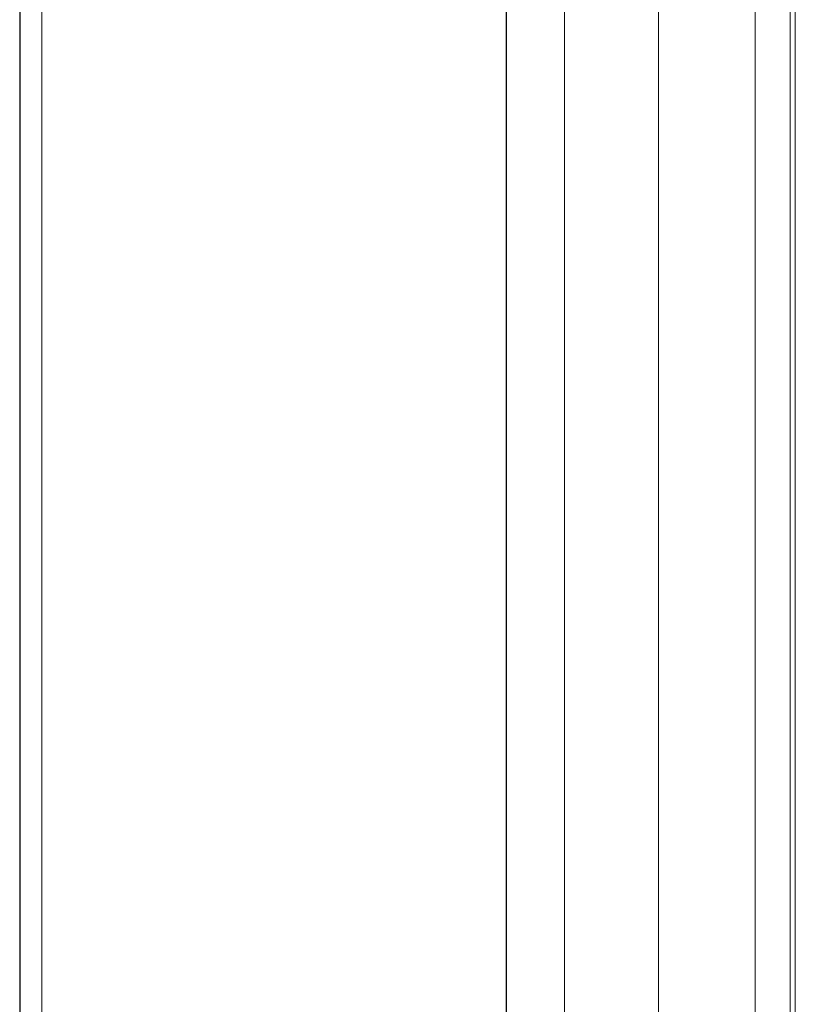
# Paper-space layout 'Blatt2' of a CAD drawing. Header units: millimetres. Extents: x 5 to 418, y 2 to 292.
# Tile 17 of 104: x 134 to 147, y 151 to 167. Entities that reach past the tile are written whole.
import ezdxf

# ---------------------------------------------------------------- set-up
doc = ezdxf.new("R2010")
doc.units = ezdxf.units.MM

psp = doc.layouts.new('Blatt2')

# ---------------------------------------------------------------- linework, layer by layer
at = {"color": 7, "linetype": 'Continuous', "lineweight": 18}
for p, q in [((146.616, 116.346), (146.616, 186.564)), ((145.957, 121.947), (145.957, 185.164)), ((146.531, 185.155), (146.531, 121.938)), ((142.818, 121.151), (142.818, 184.189)), ((144.366, 184.245), (144.366, 121.208)), ((134.213, 180.882), (134.213, 140.104))]:
    psp.add_line(p, q, dxfattribs=at)
at = {"color": 7, "linetype": 'Continuous', "lineweight": 25}
for p, q in [((141.859, 121.413), (141.859, 184.568)), ((133.847, 181.393), (133.847, 140.614))]:
    psp.add_line(p, q, dxfattribs=at)

doc.saveas('drawing.dxf')
